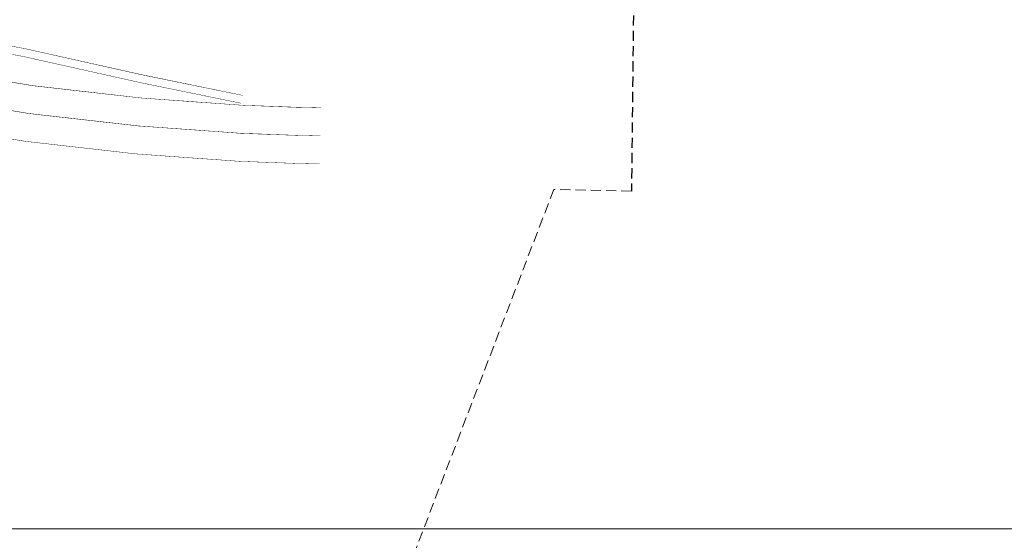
# Model space of a CAD drawing. Header units: metres. Extents: x 7472034 to 8440138, y 5890133 to 5961460.
# Tile 5 of 103: x 8439465 to 8439588, y 5890288 to 5890353. Entities that reach past the tile are written whole.
import ezdxf

# ---------------------------------------------------------------- set-up
doc = ezdxf.new("R2010")
doc.units = ezdxf.units.M
doc.header["$MEASUREMENT"] = 0
doc.linetypes.add('ACAD_ISO03W100', pattern=[30, 12, -18])
doc.linetypes.add('DASHED', pattern=[19.05, 12.7, -6.35])
for name, color, linetype, lineweight in [('### Krawężnik', 6, 'CONTINUOUS', 5), ('###pasy ruchu', 132, 'CONTINUOUS', 5), ('a___ogony', 7, 'CONTINUOUS', 5)]:
    doc.layers.add(name, color=color, linetype=linetype, lineweight=lineweight)
doc.layers.add('malowanki', color=252, linetype='CONTINUOUS')

# ---------------------------------------------------------------- blocks, each defined once
blk = doc.blocks.new('A$C1D2679FE')
at = {"layer": '###pasy ruchu', "color": 251, "linetype": 'ACAD_ISO03W100', "lineweight": 13, "ltscale": 0.08, "const_width": 0.05}
for points in [[(214.01, 8.57), (201.46, 11.14), (186.79, 14.41), (181.38, 15.41), (174.22, 16.6), (167.24, 18.09), (160.29, 19.57), (153.76, 21.29), (147.2, 23.03), (139.68, 25.36), (131.94, 27.76), (117.85, 32.22), (109.13, 34.97), (103.72, 36.68), (89.36, 41.21), (75.01, 45.74), (46.61, 54.7), (32.21, 59.27), (3.48, 68.37)], [(213.81, 7.59), (201.25, 10.16), (201.25, 10.16), (186.59, 13.43), (181.21, 14.43), (174.03, 15.62), (167.03, 17.11), (160.05, 18.6), (153.5, 20.33), (146.93, 22.06), (139.38, 24.41), (131.65, 26.81), (117.54, 31.26), (108.83, 34.01), (103.42, 35.72), (89.06, 40.25), (74.71, 44.78), (46.3, 53.75), (31.9, 58.31), (3.18, 67.41)], [(223.77, 7.02), (220.79, 7.09), (217.34, 7.22), (213.96, 7.34), (211.18, 7.54), (207.61, 7.8), (203.93, 8.06), (201.29, 8.25), (194.56, 9.02), (187.87, 9.78), (180.63, 10.98), (173.38, 12.18), (166.31, 13.69), (159.24, 15.19), (152.61, 16.94), (145.96, 18.7), (138.34, 21.07), (130.6, 23.47), (116.49, 27.93)], [(223.7, 3.52), (220.69, 3.59), (217.21, 3.72), (213.77, 3.85), (210.92, 4.05), (207.36, 4.31), (203.68, 4.57), (200.97, 4.77), (194.17, 5.54), (187.38, 6.31), (180.06, 7.52), (172.73, 8.74), (165.58, 10.26), (158.43, 11.79), (151.72, 13.56), (144.99, 15.33), (137.31, 17.72), (129.55, 20.13), (115.44, 24.59)], [(223.62, 0.02), (220.59, 0.09), (217.08, 0.22), (213.58, 0.35), (210.67, 0.56), (207.11, 0.81), (203.43, 1.08), (200.65, 1.28), (193.77, 2.06), (186.9, 2.84), (179.49, 4.07), (172.08, 5.3), (164.85, 6.84), (157.62, 8.38), (150.82, 10.17), (144.03, 11.97), (136.27, 14.38), (128.51, 16.79), (114.38, 21.25)]]:
    blk.add_lwpolyline(points, dxfattribs=at)

msp = doc.modelspace()

# ---------------------------------------------------------------- linework, layer by layer
at = {"layer": '###pasy ruchu', "color": 251, "linetype": 'ACAD_ISO03W100', "ltscale": 0.08, "const_width": 0.05}
for points in [[(8439493.03, 5890342.86), (8439480.47, 5890345.43), (8439480.47, 5890345.43), (8439465.81, 5890348.7), (8439460.43, 5890349.69), (8439453.26, 5890350.89), (8439446.26, 5890352.38), (8439439.28, 5890353.86), (8439432.73, 5890355.59), (8439426.15, 5890357.33), (8439418.6, 5890359.67), (8439410.87, 5890362.08), (8439396.77, 5890366.53), (8439388.05, 5890369.28), (8439382.64, 5890370.99), (8439368.29, 5890375.52), (8439353.93, 5890380.05), (8439325.53, 5890389.02), (8439311.13, 5890393.58), (8439282.4, 5890402.68)], [(8439493.23, 5890343.84), (8439480.68, 5890346.4), (8439466.01, 5890349.68), (8439460.6, 5890350.68), (8439453.44, 5890351.87), (8439446.47, 5890353.35), (8439439.51, 5890354.84), (8439432.98, 5890356.56), (8439426.43, 5890358.29), (8439418.9, 5890360.63), (8439411.17, 5890363.03), (8439397.07, 5890367.48), (8439388.35, 5890370.24), (8439382.94, 5890371.94), (8439368.59, 5890376.47), (8439354.23, 5890381), (8439325.83, 5890389.97), (8439311.43, 5890394.53), (8439282.7, 5890403.63)], [(8439503, 5890342.29), (8439500.02, 5890342.35), (8439496.57, 5890342.48), (8439493.18, 5890342.61), (8439490.4, 5890342.81), (8439486.84, 5890343.06), (8439483.15, 5890343.33), (8439480.52, 5890343.52), (8439473.78, 5890344.28), (8439467.09, 5890345.04), (8439459.86, 5890346.24), (8439452.6, 5890347.45), (8439445.53, 5890348.95), (8439438.46, 5890350.46), (8439431.83, 5890352.21), (8439425.18, 5890353.97), (8439417.57, 5890356.33), (8439409.82, 5890358.74), (8439395.71, 5890363.19)], [(8439502.92, 5890338.79), (8439499.91, 5890338.86), (8439496.44, 5890338.98), (8439492.99, 5890339.11), (8439490.15, 5890339.32), (8439486.59, 5890339.57), (8439482.9, 5890339.84), (8439480.19, 5890340.03), (8439473.39, 5890340.8), (8439466.6, 5890341.57), (8439459.28, 5890342.79), (8439451.95, 5890344.01), (8439444.8, 5890345.53), (8439437.65, 5890347.05), (8439430.94, 5890348.83), (8439424.22, 5890350.6), (8439416.53, 5890352.99), (8439408.78, 5890355.4), (8439394.66, 5890359.85)], [(8439502.85, 5890335.29), (8439499.81, 5890335.36), (8439496.31, 5890335.49), (8439492.8, 5890335.62), (8439489.9, 5890335.83), (8439486.34, 5890336.08), (8439482.65, 5890336.35), (8439479.87, 5890336.55), (8439473, 5890337.33), (8439466.12, 5890338.11), (8439458.71, 5890339.34), (8439451.3, 5890340.57), (8439444.07, 5890342.11), (8439436.84, 5890343.65), (8439430.05, 5890345.44), (8439423.25, 5890347.24), (8439415.49, 5890349.65), (8439407.73, 5890352.06), (8439393.61, 5890356.52)]]:
    msp.add_lwpolyline(points, dxfattribs=at)
at = {"layer": 'a___ogony', "ltscale": 0.1}
msp.add_lwpolyline([(8439175.58, 5890486.41), (8439682.73, 5890486.41), (8439682.73, 5890289.8), (8439175.58, 5890289.8)], close=True, dxfattribs=at)
at = {"layer": 'malowanki', "color": 1, "linetype": 'DASHED', "ltscale": 0.1}
msp.add_line((8439542, 5890355.71, 0), (8439541.75, 5890331.91, 0), dxfattribs=at)
at = {"layer": 'malowanki', "color": 1, "linetype": 'DASHED', "lineweight": 15, "ltscale": 0.1}
for p, q in [((8439532.06, 5890332.12, 0), (8439514.71, 5890286.92, 0)), ((8439541.75, 5890331.91, 0), (8439532.06, 5890332.12, 0))]:
    msp.add_line(p, q, dxfattribs=at)

# ---------------------------------------------------------------- block references
at = {"layer": '### Krawężnik', "color": 1, "linetype": 'Continuous', "ltscale": 0.2}
msp.add_blockref('A$C1D2679FE', (8439279.22, 5890335.27), dxfattribs=at)

doc.saveas('drawing.dxf')
